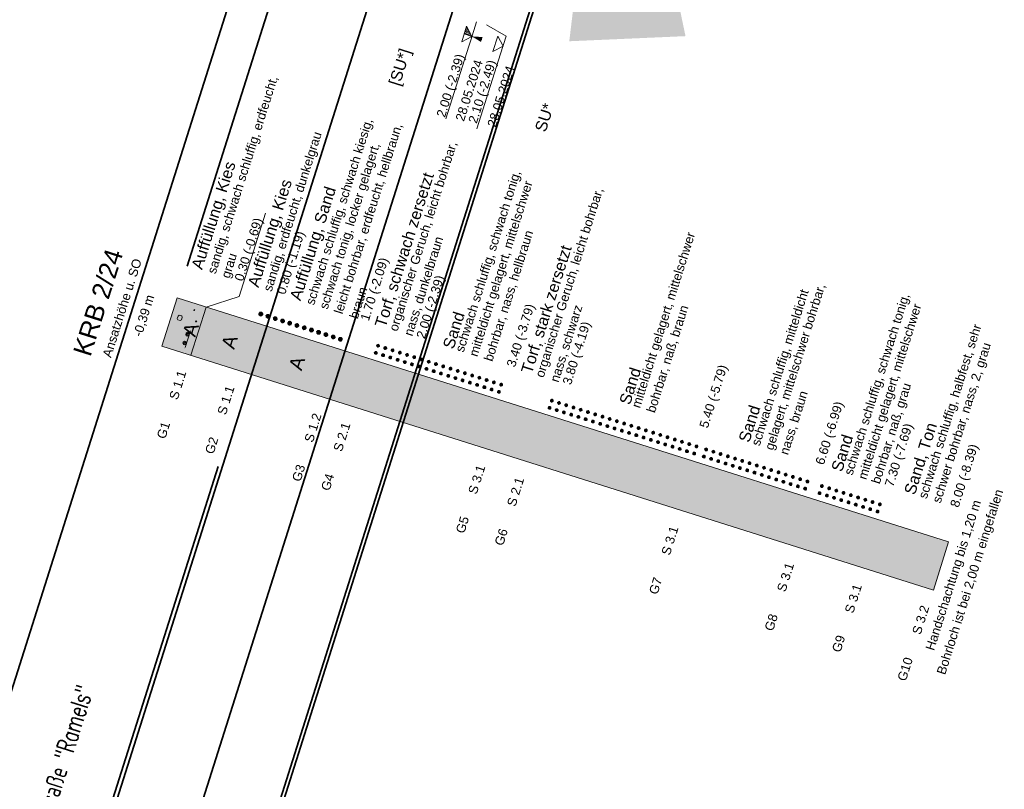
# Model space of a CAD drawing. Header units: metres. Extents: x -11 to 3521450, y 0 to 5943726.
# Tile 93 of 96: x 3521402.55 to 3521412.29, y 5943362.9 to 5943370.51. Entities that reach past the tile are written whole.
import ezdxf

# ---------------------------------------------------------------- set-up
doc = ezdxf.new("R2010")
doc.units = ezdxf.units.M
doc.linetypes.add('AUSGEZOGEN', pattern=[2, 1, 1])
doc.layers.add('IBJ_Bestand', color=7, linetype='Continuous', true_color=0x898989)
doc.layers.add('IBJ_Hilfslinien', color=210, linetype='Continuous', plot=False)
for name, color, linetype in [('IBJ_Sonstiges', 10, 'Continuous'), ('PDF2_Flächenfüllungen', 7, 'Continuous'), ('PDF2_Geometrie', 7, 'Continuous'), ('PDF2_Text', 7, 'Continuous'), ('T__VERM', 3, 'Continuous')]:
    doc.layers.add(name, color=color, linetype=linetype)
doc.styles.add('PDF Arial', font='arial.ttf')
doc.styles.get("Standard").update_dxf_attribs({"font": 'simplex.shx', "width": 0.7})
doc.dimstyles.new('SOFI35$7', dxfattribs={"dimscale": 0, "dimtxt": 3.5, "dimasz": 3.5, "dimexe": 0.18, "dimexo": 0.0625, "dimgap": 0.945, "dimtad": 1, "dimdec": 3, "dimrnd": 0.001, "dimzin": 0, "dimdsep": 46, "dimtxsty": 'Standard', "dimblk1": 'SOF_BEMSTR1', "dimblk2": 'SOF_BEMSTR2', "dimcen": 3.5, "dimse1": 1, "dimse2": 1, "dimclrd": 1, "dimclre": 1, "dimclrt": 2, "dimadec": 0, "dimazin": 0, "dimtfac": 1, "dimtdec": 3, "dimtmove": 0, "dimatfit": 0, "dimfxl": 1, "dimtolj": 1, "dimtzin": 0, "dimlwd": 0, "dimlwe": 0, "dimarcsym": 0})

# ---------------------------------------------------------------- blocks, each defined once
blk = doc.blocks.new('SOF_BEMSTR1')
at = {"color": 0, "linetype": 'ByBlock', "lineweight": -2}
for p, q in [((0, 20), (0, -8.5)), ((3.535, 3.535), (-3.535, -3.535)), ((-5, 0), (5, 0))]:
    blk.add_line(p, q, dxfattribs=at)
blk = doc.blocks.new('SOF_BEMSTR2')
at = {"color": 0, "linetype": 'ByBlock', "lineweight": -2}
for p, q in [((0, -20), (0, 8.5)), ((3.535, 3.535), (-3.535, -3.535)), ((-5, 0), (5, 0))]:
    blk.add_line(p, q, dxfattribs=at)

msp = doc.modelspace()

# ---------------------------------------------------------------- hatches: boundary and pattern name
at = {"layer": 'PDF2_Flächenfüllungen', "linetype": 'AUSGEZOGEN', "lineweight": 35, "transparency": 33554559}
for color, points in [(2, [(3521404.0338, 5943367.5226), (3521404.1092, 5943367.761), (3521404.396, 5943367.6702), (3521404.3206, 5943367.4319)]), (2, [(3521404.3206, 5943367.4319), (3521404.396, 5943367.6702), (3521404.8727, 5943367.5194), (3521404.7973, 5943367.2811)]), (256, [(3521404.9461, 5943367.6251), (3521404.9597, 5943367.6119), (3521404.9627, 5943367.5932), (3521404.9495, 5943367.5796), (3521404.9308, 5943367.5766), (3521404.9131, 5943367.5911), (3521404.9142, 5943367.6085), (3521404.9233, 5943367.6234)]), (256, [(3521405.0148, 5943367.6033), (3521405.0324, 5943367.5889), (3521405.0313, 5943367.5714), (3521405.0222, 5943367.5566), (3521404.9994, 5943367.5549), (3521404.9858, 5943367.5681), (3521404.9829, 5943367.5868), (3521404.9961, 5943367.6004)]), (256, [(3521405.0875, 5943367.5803), (3521405.1011, 5943367.5671), (3521405.1041, 5943367.5484), (3521405.0909, 5943367.5348), (3521405.0721, 5943367.5319), (3521405.0585, 5943367.5451), (3521405.0556, 5943367.5638), (3521405.0688, 5943367.5774)]), (256, [(3521405.1602, 5943367.5573), (3521405.1738, 5943367.5441), (3521405.1768, 5943367.5254), (3521405.1636, 5943367.5118), (3521405.1449, 5943367.5089), (3521405.1313, 5943367.522), (3521405.1283, 5943367.5408), (3521405.1415, 5943367.5544)]), (256, [(3521405.2289, 5943367.5356), (3521405.2465, 5943367.5211), (3521405.2454, 5943367.5037), (3521405.2363, 5943367.4888), (3521405.2135, 5943367.4871), (3521405.1999, 5943367.5003), (3521405.201, 5943367.5178), (3521405.2102, 5943367.5326)]), (256, [(3521405.3016, 5943367.5126), (3521405.3152, 5943367.4994), (3521405.3182, 5943367.4807), (3521405.305, 5943367.4671), (3521405.2863, 5943367.4641), (3521405.2727, 5943367.4773), (3521405.2697, 5943367.496), (3521405.2829, 5943367.5096)]), (256, [(3521405.3743, 5943367.4896), (3521405.3879, 5943367.4764), (3521405.3909, 5943367.4577), (3521405.3777, 5943367.4441), (3521405.359, 5943367.4411), (3521405.3454, 5943367.4543), (3521405.3424, 5943367.473), (3521405.3556, 5943367.4866)]), (256, [(3521405.447, 5943367.4666), (3521405.4606, 5943367.4534), (3521405.4636, 5943367.4347), (3521405.4504, 5943367.4211), (3521405.4317, 5943367.4181), (3521405.414, 5943367.4326), (3521405.4151, 5943367.45), (3521405.4243, 5943367.4649)]), (256, [(3521405.5157, 5943367.4449), (3521405.5333, 5943367.4304), (3521405.5323, 5943367.413), (3521405.5231, 5943367.3981), (3521405.5004, 5943367.3964), (3521405.4868, 5943367.4096), (3521405.4838, 5943367.4283), (3521405.497, 5943367.4419)]), (256, [(3521405.5884, 5943367.4219), (3521405.602, 5943367.4087), (3521405.605, 5943367.39), (3521405.5918, 5943367.3763), (3521405.5731, 5943367.3734), (3521405.5595, 5943367.3866), (3521405.5565, 5943367.4053), (3521405.5697, 5943367.4189)]), (256, [(3521405.6611, 5943367.3989), (3521405.6747, 5943367.3857), (3521405.6777, 5943367.3669), (3521405.6645, 5943367.3533), (3521405.6458, 5943367.3504), (3521405.6322, 5943367.3636), (3521405.6292, 5943367.3823), (3521405.6424, 5943367.3959)]), (256, [(3521405.7338, 5943367.3758), (3521405.7474, 5943367.3627), (3521405.7464, 5943367.3452), (3521405.7372, 5943367.3303), (3521405.7185, 5943367.3274), (3521405.7009, 5943367.3418), (3521405.7019, 5943367.3593), (3521405.7111, 5943367.3742)]), (256, [(3521406.1034, 5943367.3078), (3521406.113, 5943367.2959), (3521406.1172, 5943367.2812), (3521406.1053, 5943367.2717), (3521406.0906, 5943367.2674), (3521406.0811, 5943367.2793), (3521406.0768, 5943367.294), (3521406.0887, 5943367.3036)]), (256, [(3521406.1761, 5943367.2848), (3521406.1857, 5943367.2729), (3521406.1899, 5943367.2582), (3521406.178, 5943367.2487), (3521406.1633, 5943367.2444), (3521406.1497, 5943367.2576), (3521406.1495, 5943367.271), (3521406.1574, 5943367.2818)]), (256, [(3521406.2488, 5943367.2618), (3521406.2584, 5943367.2499), (3521406.2586, 5943367.2365), (3521406.2507, 5943367.2257), (3521406.2361, 5943367.2214), (3521406.2225, 5943367.2346), (3521406.2222, 5943367.248), (3521406.2301, 5943367.2588)]), (256, [(3521406.3175, 5943367.2401), (3521406.3311, 5943367.2269), (3521406.3313, 5943367.2135), (3521406.3234, 5943367.2027), (3521406.3047, 5943367.1997), (3521406.2952, 5943367.2116), (3521406.295, 5943367.225), (3521406.3028, 5943367.2358)]), (256, [(3521406.0804, 5943367.2351), (3521406.0912, 5943367.2272), (3521406.0942, 5943367.2085), (3521406.0823, 5943367.1989), (3521406.0689, 5943367.1987), (3521406.0581, 5943367.2066), (3521406.0538, 5943367.2213), (3521406.067, 5943367.2349)]), (256, [(3521406.1531, 5943367.2121), (3521406.164, 5943367.2042), (3521406.1669, 5943367.1855), (3521406.155, 5943367.1759), (3521406.1416, 5943367.1757), (3521406.1267, 5943367.1849), (3521406.1265, 5943367.1983), (3521406.1357, 5943367.2132)]), (256, [(3521406.2258, 5943367.1891), (3521406.2367, 5943367.1812), (3521406.2356, 5943367.1638), (3521406.2277, 5943367.1529), (3521406.2143, 5943367.1527), (3521406.1994, 5943367.1619), (3521406.1992, 5943367.1753), (3521406.2084, 5943367.1902)]), (256, [(3521406.2945, 5943367.1674), (3521406.3094, 5943367.1582), (3521406.3083, 5943367.1408), (3521406.3004, 5943367.1299), (3521406.283, 5943367.131), (3521406.2722, 5943367.1389), (3521406.272, 5943367.1523), (3521406.2811, 5943367.1672)]), (256, [(3521406.3672, 5943367.1444), (3521406.3781, 5943367.1365), (3521406.381, 5943367.1178), (3521406.3691, 5943367.1082), (3521406.3557, 5943367.108), (3521406.3449, 5943367.1159), (3521406.3406, 5943367.1306), (3521406.3538, 5943367.1442)]), (256, [(3521406.3902, 5943367.2171), (3521406.3998, 5943367.2052), (3521406.404, 5943367.1905), (3521406.3921, 5943367.1809), (3521406.3774, 5943367.1767), (3521406.3679, 5943367.1886), (3521406.3636, 5943367.2033), (3521406.3756, 5943367.2128)]), (256, [(3521406.4629, 5943367.1941), (3521406.4725, 5943367.1822), (3521406.4727, 5943367.1688), (3521406.4648, 5943367.1579), (3521406.4502, 5943367.1537), (3521406.4366, 5943367.1669), (3521406.4364, 5943367.1803), (3521406.4442, 5943367.1911)]), (256, [(3521406.5316, 5943367.1723), (3521406.5452, 5943367.1592), (3521406.5454, 5943367.1458), (3521406.5376, 5943367.1349), (3521406.5188, 5943367.1319), (3521406.5093, 5943367.1439), (3521406.5091, 5943367.1573), (3521406.5169, 5943367.1681)]), (256, [(3521406.6043, 5943367.1493), (3521406.6139, 5943367.1374), (3521406.6181, 5943367.1228), (3521406.6062, 5943367.1132), (3521406.5916, 5943367.1089), (3521406.582, 5943367.1209), (3521406.5777, 5943367.1355), (3521406.5897, 5943367.1451)]), (256, [(3521406.4399, 5943367.1214), (3521406.4508, 5943367.1135), (3521406.4497, 5943367.096), (3521406.4418, 5943367.0852), (3521406.4284, 5943367.085), (3521406.4136, 5943367.0941), (3521406.4133, 5943367.1075), (3521406.4225, 5943367.1224)]), (256, [(3521406.5086, 5943367.0996), (3521406.5235, 5943367.0905), (3521406.5224, 5943367.073), (3521406.5145, 5943367.0622), (3521406.4971, 5943367.0633), (3521406.4863, 5943367.0711), (3521406.4861, 5943367.0845), (3521406.4952, 5943367.0994)]), (256, [(3521406.5813, 5943367.0766), (3521406.5922, 5943367.0688), (3521406.5951, 5943367.05), (3521406.5832, 5943367.0405), (3521406.5698, 5943367.0403), (3521406.559, 5943367.0481), (3521406.5547, 5943367.0628), (3521406.5679, 5943367.0764)]), (256, [(3521406.654, 5943367.0536), (3521406.6649, 5943367.0457), (3521406.6679, 5943367.027), (3521406.6559, 5943367.0175), (3521406.6425, 5943367.0173), (3521406.6277, 5943367.0264), (3521406.6275, 5943367.0398), (3521406.6366, 5943367.0547)]), (256, [(3521406.677, 5943367.1263), (3521406.6866, 5943367.1144), (3521406.6909, 5943367.0997), (3521406.6789, 5943367.0902), (3521406.6643, 5943367.0859), (3521406.6507, 5943367.0991), (3521406.6505, 5943367.1125), (3521406.6583, 5943367.1234)]), (256, [(3521406.7498, 5943367.1033), (3521406.7593, 5943367.0914), (3521406.7595, 5943367.078), (3521406.7517, 5943367.0672), (3521406.737, 5943367.0629), (3521406.7234, 5943367.0761), (3521406.7232, 5943367.0895), (3521406.7311, 5943367.1004)]), (256, [(3521406.8184, 5943367.0816), (3521406.832, 5943367.0684), (3521406.8322, 5943367.055), (3521406.8244, 5943367.0442), (3521406.8057, 5943367.0412), (3521406.7961, 5943367.0531), (3521406.7959, 5943367.0665), (3521406.8038, 5943367.0774)]), (256, [(3521406.8912, 5943367.0586), (3521406.9007, 5943367.0467), (3521406.905, 5943367.032), (3521406.8931, 5943367.0224), (3521406.8784, 5943367.0182), (3521406.8688, 5943367.0301), (3521406.8646, 5943367.0448), (3521406.8765, 5943367.0544)]), (256, [(3521406.7268, 5943367.0306), (3521406.7376, 5943367.0227), (3521406.7365, 5943367.0053), (3521406.7287, 5943366.9945), (3521406.7153, 5943366.9943), (3521406.7004, 5943367.0034), (3521406.7002, 5943367.0168), (3521406.7093, 5943367.0317)]), (256, [(3521406.7954, 5943367.0089), (3521406.8103, 5943366.9997), (3521406.8092, 5943366.9823), (3521406.8014, 5943366.9715), (3521406.7839, 5943366.9725), (3521406.7731, 5943366.9804), (3521406.7729, 5943366.9938), (3521406.782, 5943367.0087)]), (256, [(3521406.8682, 5943366.9859), (3521406.879, 5943366.978), (3521406.882, 5943366.9593), (3521406.87, 5943366.9497), (3521406.8566, 5943366.9495), (3521406.8458, 5943366.9574), (3521406.8416, 5943366.9721), (3521406.8548, 5943366.9857)]), (256, [(3521406.9409, 5943366.9629), (3521406.9517, 5943366.955), (3521406.9506, 5943366.9376), (3521406.9428, 5943366.9267), (3521406.9294, 5943366.9265), (3521406.9145, 5943366.9357), (3521406.9143, 5943366.9491), (3521406.9234, 5943366.964)]), (256, [(3521406.9639, 5943367.0356), (3521406.9734, 5943367.0237), (3521406.9736, 5943367.0103), (3521406.9658, 5943366.9994), (3521406.9511, 5943366.9952), (3521406.9375, 5943367.0084), (3521406.9373, 5943367.0218), (3521406.9452, 5943367.0326)]), (256, [(3521407.0325, 5943367.0139), (3521407.0462, 5943367.0007), (3521407.0464, 5943366.9873), (3521407.0385, 5943366.9764), (3521407.0198, 5943366.9735), (3521407.0102, 5943366.9854), (3521407.01, 5943366.9988), (3521407.0179, 5943367.0096)]), (256, [(3521407.1053, 5943366.9909), (3521407.1148, 5943366.9789), (3521407.1191, 5943366.9643), (3521407.1072, 5943366.9547), (3521407.0925, 5943366.9505), (3521407.0829, 5943366.9624), (3521407.0787, 5943366.9771), (3521407.0906, 5943366.9866)]), (256, [(3521407.178, 5943366.9679), (3521407.1875, 5943366.9559), (3521407.1918, 5943366.9413), (3521407.1799, 5943366.9317), (3521407.1652, 5943366.9275), (3521407.1516, 5943366.9407), (3521407.1514, 5943366.954), (3521407.1593, 5943366.9649)]), (256, [(3521407.0095, 5943366.9412), (3521407.0244, 5943366.932), (3521407.0234, 5943366.9146), (3521407.0155, 5943366.9037), (3521406.998, 5943366.9048), (3521406.9872, 5943366.9127), (3521406.987, 5943366.9261), (3521406.9961, 5943366.9409)]), (256, [(3521407.0823, 5943366.9181), (3521407.0931, 5943366.9103), (3521407.0961, 5943366.8916), (3521407.0842, 5943366.882), (3521407.0708, 5943366.8818), (3521407.0599, 5943366.8897), (3521407.0557, 5943366.9043), (3521407.0689, 5943366.9179)]), (256, [(3521407.155, 5943366.8951), (3521407.1658, 5943366.8873), (3521407.1688, 5943366.8686), (3521407.1569, 5943366.859), (3521407.1435, 5943366.8588), (3521407.1286, 5943366.8679), (3521407.1284, 5943366.8813), (3521407.1375, 5943366.8962)]), (256, [(3521407.2277, 5943366.8721), (3521407.2385, 5943366.8643), (3521407.2375, 5943366.8468), (3521407.2296, 5943366.836), (3521407.2162, 5943366.8358), (3521407.2013, 5943366.8449), (3521407.2011, 5943366.8583), (3521407.2103, 5943366.8732)]), (256, [(3521407.2507, 5943366.9449), (3521407.2603, 5943366.9329), (3521407.2605, 5943366.9195), (3521407.2526, 5943366.9087), (3521407.2379, 5943366.9045), (3521407.2243, 5943366.9176), (3521407.2241, 5943366.931), (3521407.232, 5943366.9419)]), (256, [(3521407.2964, 5943366.8504), (3521407.3112, 5943366.8413), (3521407.3102, 5943366.8238), (3521407.3023, 5943366.813), (3521407.2849, 5943366.8141), (3521407.274, 5943366.8219), (3521407.2738, 5943366.8353), (3521407.283, 5943366.8502)]), (256, [(3521407.3194, 5943366.9231), (3521407.333, 5943366.9099), (3521407.3332, 5943366.8965), (3521407.3253, 5943366.8857), (3521407.3066, 5943366.8827), (3521407.297, 5943366.8946), (3521407.2968, 5943366.908), (3521407.3047, 5943366.9189)]), (256, [(3521407.8203, 5943366.7646), (3521407.8339, 5943366.7515), (3521407.8341, 5943366.7381), (3521407.8262, 5943366.7272), (3521407.8075, 5943366.7243), (3521407.798, 5943366.7362), (3521407.7978, 5943366.7496), (3521407.8056, 5943366.7604)]), (256, [(3521407.7973, 5943366.6919), (3521407.8122, 5943366.6828), (3521407.8111, 5943366.6653), (3521407.8032, 5943366.6545), (3521407.7858, 5943366.6556), (3521407.775, 5943366.6634), (3521407.7747, 5943366.6768), (3521407.7839, 5943366.6917)]), (256, [(3521407.87, 5943366.6689), (3521407.8809, 5943366.6611), (3521407.8838, 5943366.6423), (3521407.8719, 5943366.6328), (3521407.8585, 5943366.6326), (3521407.8477, 5943366.6404), (3521407.8434, 5943366.6551), (3521407.8566, 5943366.6687)]), (256, [(3521407.893, 5943366.7416), (3521407.9026, 5943366.7297), (3521407.9068, 5943366.7151), (3521407.8949, 5943366.7055), (3521407.8802, 5943366.7012), (3521407.8707, 5943366.7132), (3521407.8664, 5943366.7278), (3521407.8783, 5943366.7374)]), (256, [(3521407.9657, 5943366.7186), (3521407.9753, 5943366.7067), (3521407.9755, 5943366.6933), (3521407.9676, 5943366.6825), (3521407.953, 5943366.6782), (3521407.9394, 5943366.6914), (3521407.9391, 5943366.7048), (3521407.947, 5943366.7157)]), (256, [(3521408.0344, 5943366.6969), (3521408.048, 5943366.6837), (3521408.0482, 5943366.6703), (3521408.0403, 5943366.6595), (3521408.0216, 5943366.6565), (3521408.0121, 5943366.6684), (3521408.0119, 5943366.6818), (3521408.0197, 5943366.6927)]), (256, [(3521408.1071, 5943366.6739), (3521408.1167, 5943366.662), (3521408.1209, 5943366.6473), (3521408.109, 5943366.6378), (3521408.0943, 5943366.6335), (3521408.0848, 5943366.6454), (3521408.0805, 5943366.6601), (3521408.0925, 5943366.6697)]), (256, [(3521407.9427, 5943366.6459), (3521407.9536, 5943366.638), (3521407.9525, 5943366.6206), (3521407.9446, 5943366.6098), (3521407.9312, 5943366.6096), (3521407.9163, 5943366.6187), (3521407.9161, 5943366.6321), (3521407.9253, 5943366.647)]), (256, [(3521408.0114, 5943366.6242), (3521408.0263, 5943366.615), (3521408.0252, 5943366.5976), (3521408.0173, 5943366.5868), (3521407.9999, 5943366.5878), (3521407.9891, 5943366.5957), (3521407.9889, 5943366.6091), (3521407.998, 5943366.624)]), (256, [(3521408.0841, 5943366.6012), (3521408.095, 5943366.5933), (3521408.0979, 5943366.5746), (3521408.086, 5943366.565), (3521408.0726, 5943366.5648), (3521408.0618, 5943366.5727), (3521408.0575, 5943366.5874), (3521408.0707, 5943366.601)]), (256, [(3521408.1568, 5943366.5782), (3521408.1677, 5943366.5703), (3521408.1706, 5943366.5516), (3521408.1587, 5943366.542), (3521408.1453, 5943366.5418), (3521408.1305, 5943366.551), (3521408.1302, 5943366.5644), (3521408.1394, 5943366.5793)]), (256, [(3521408.1798, 5943366.6509), (3521408.1894, 5943366.639), (3521408.1936, 5943366.6243), (3521408.1817, 5943366.6148), (3521408.1671, 5943366.6105), (3521408.1535, 5943366.6237), (3521408.1533, 5943366.6371), (3521408.1611, 5943366.6479)]), (256, [(3521408.2526, 5943366.6279), (3521408.2621, 5943366.616), (3521408.2623, 5943366.6026), (3521408.2545, 5943366.5917), (3521408.2398, 5943366.5875), (3521408.2262, 5943366.6007), (3521408.226, 5943366.6141), (3521408.2338, 5943366.6249)]), (256, [(3521408.3212, 5943366.6062), (3521408.3348, 5943366.593), (3521408.335, 5943366.5796), (3521408.3272, 5943366.5687), (3521408.3085, 5943366.5658), (3521408.2989, 5943366.5777), (3521408.2987, 5943366.5911), (3521408.3066, 5943366.6019)]), (256, [(3521408.3939, 5943366.5832), (3521408.4035, 5943366.5713), (3521408.4078, 5943366.5566), (3521408.3958, 5943366.547), (3521408.3812, 5943366.5428), (3521408.3716, 5943366.5547), (3521408.3674, 5943366.5694), (3521408.3793, 5943366.5789)]), (256, [(3521408.4667, 5943366.5602), (3521408.4762, 5943366.5482), (3521408.4764, 5943366.5349), (3521408.4686, 5943366.524), (3521408.4539, 5943366.5198), (3521408.4403, 5943366.533), (3521408.4401, 5943366.5464), (3521408.4479, 5943366.5572)]), (256, [(3521408.2296, 5943366.5552), (3521408.2404, 5943366.5473), (3521408.2393, 5943366.5299), (3521408.2314, 5943366.519), (3521408.218, 5943366.5188), (3521408.2032, 5943366.528), (3521408.203, 5943366.5414), (3521408.2121, 5943366.5563)]), (256, [(3521408.2982, 5943366.5335), (3521408.3131, 5943366.5243), (3521408.312, 5943366.5069), (3521408.3042, 5943366.496), (3521408.2867, 5943366.4971), (3521408.2759, 5943366.505), (3521408.2757, 5943366.5184), (3521408.2848, 5943366.5332)]), (256, [(3521408.3709, 5943366.5105), (3521408.3818, 5943366.5026), (3521408.3848, 5943366.4839), (3521408.3728, 5943366.4743), (3521408.3594, 5943366.4741), (3521408.3486, 5943366.482), (3521408.3444, 5943366.4966), (3521408.3575, 5943366.5102)]), (256, [(3521408.4437, 5943366.4874), (3521408.4545, 5943366.4796), (3521408.4534, 5943366.4621), (3521408.4456, 5943366.4513), (3521408.4322, 5943366.4511), (3521408.4173, 5943366.4602), (3521408.4171, 5943366.4736), (3521408.4262, 5943366.4885)]), (256, [(3521408.5123, 5943366.4657), (3521408.5272, 5943366.4566), (3521408.5261, 5943366.4391), (3521408.5183, 5943366.4283), (3521408.5008, 5943366.4294), (3521408.49, 5943366.4372), (3521408.4898, 5943366.4506), (3521408.4989, 5943366.4655)]), (256, [(3521408.5353, 5943366.5384), (3521408.5489, 5943366.5252), (3521408.5491, 5943366.5118), (3521408.5413, 5943366.501), (3521408.5226, 5943366.498), (3521408.513, 5943366.51), (3521408.5128, 5943366.5233), (3521408.5207, 5943366.5342)]), (256, [(3521408.6081, 5943366.5154), (3521408.6176, 5943366.5035), (3521408.6219, 5943366.4888), (3521408.61, 5943366.4793), (3521408.5953, 5943366.475), (3521408.5857, 5943366.4869), (3521408.5815, 5943366.5016), (3521408.5934, 5943366.5112)]), (256, [(3521408.6808, 5943366.4924), (3521408.6903, 5943366.4805), (3521408.6946, 5943366.4658), (3521408.6827, 5943366.4563), (3521408.668, 5943366.452), (3521408.6544, 5943366.4652), (3521408.6542, 5943366.4786), (3521408.6621, 5943366.4895)]), (256, [(3521408.7535, 5943366.4694), (3521408.7631, 5943366.4575), (3521408.7633, 5943366.4441), (3521408.7554, 5943366.4333), (3521408.7407, 5943366.429), (3521408.7271, 5943366.4422), (3521408.7269, 5943366.4556), (3521408.7348, 5943366.4665)]), (256, [(3521408.5851, 5943366.4427), (3521408.5959, 5943366.4348), (3521408.5989, 5943366.4161), (3521408.5869, 5943366.4066), (3521408.5735, 5943366.4064), (3521408.5627, 5943366.4142), (3521408.5585, 5943366.4289), (3521408.5717, 5943366.4425)]), (256, [(3521408.6578, 5943366.4197), (3521408.6686, 5943366.4118), (3521408.6716, 5943366.3931), (3521408.6597, 5943366.3836), (3521408.6463, 5943366.3834), (3521408.6314, 5943366.3925), (3521408.6312, 5943366.4059), (3521408.6403, 5943366.4208)]), (256, [(3521408.7305, 5943366.3967), (3521408.7413, 5943366.3888), (3521408.7403, 5943366.3714), (3521408.7324, 5943366.3606), (3521408.719, 5943366.3603), (3521408.7041, 5943366.3695), (3521408.7039, 5943366.3829), (3521408.713, 5943366.3978)]), (256, [(3521408.7992, 5943366.375), (3521408.814, 5943366.3658), (3521408.813, 5943366.3484), (3521408.8051, 5943366.3375), (3521408.7877, 5943366.3386), (3521408.7768, 5943366.3465), (3521408.7766, 5943366.3599), (3521408.7858, 5943366.3748)]), (256, [(3521408.8222, 5943366.4477), (3521408.8358, 5943366.4345), (3521408.836, 5943366.4211), (3521408.8281, 5943366.4103), (3521408.8094, 5943366.4073), (3521408.7998, 5943366.4192), (3521408.7996, 5943366.4326), (3521408.8075, 5943366.4434)]), (256, [(3521408.8949, 5943366.4247), (3521408.9044, 5943366.4128), (3521408.9087, 5943366.3981), (3521408.8968, 5943366.3885), (3521408.8821, 5943366.3843), (3521408.8725, 5943366.3962), (3521408.8683, 5943366.4109), (3521408.8802, 5943366.4204)]), (256, [(3521408.9676, 5943366.4017), (3521408.9772, 5943366.3898), (3521408.9774, 5943366.3764), (3521408.9695, 5943366.3655), (3521408.9548, 5943366.3613), (3521408.9412, 5943366.3745), (3521408.941, 5943366.3879), (3521408.9489, 5943366.3987)]), (256, [(3521409.0363, 5943366.38), (3521409.0499, 5943366.3668), (3521409.0501, 5943366.3534), (3521409.0422, 5943366.3425), (3521409.0235, 5943366.3396), (3521409.0139, 5943366.3515), (3521409.0137, 5943366.3649), (3521409.0216, 5943366.3757)]), (256, [(3521408.8719, 5943366.352), (3521408.8827, 5943366.3441), (3521408.8857, 5943366.3254), (3521408.8738, 5943366.3158), (3521408.8604, 5943366.3156), (3521408.8495, 5943366.3235), (3521408.8453, 5943366.3382), (3521408.8585, 5943366.3518)]), (256, [(3521408.9446, 5943366.329), (3521408.9554, 5943366.3211), (3521408.9544, 5943366.3037), (3521408.9465, 5943366.2928), (3521408.9331, 5943366.2926), (3521408.9182, 5943366.3018), (3521408.918, 5943366.3152), (3521408.9272, 5943366.33)]), (256, [(3521409.0133, 5943366.3072), (3521409.0281, 5943366.2981), (3521409.0271, 5943366.2807), (3521409.0192, 5943366.2698), (3521409.0018, 5943366.2709), (3521408.9909, 5943366.2788), (3521408.9907, 5943366.2922), (3521408.9999, 5943366.307)]), (256, [(3521409.086, 5943366.2842), (3521409.0968, 5943366.2764), (3521409.0998, 5943366.2576), (3521409.0879, 5943366.2481), (3521409.0745, 5943366.2479), (3521409.0636, 5943366.2558), (3521409.0594, 5943366.2704), (3521409.0726, 5943366.284)]), (256, [(3521409.109, 5943366.357), (3521409.1186, 5943366.345), (3521409.1228, 5943366.3304), (3521409.1109, 5943366.3208), (3521409.0962, 5943366.3166), (3521409.0866, 5943366.3285), (3521409.0824, 5943366.3431), (3521409.0943, 5943366.3527)]), (256, [(3521409.1817, 5943366.3339), (3521409.1913, 5943366.322), (3521409.1955, 5943366.3074), (3521409.1836, 5943366.2978), (3521409.1689, 5943366.2935), (3521409.1553, 5943366.3067), (3521409.1551, 5943366.3201), (3521409.163, 5943366.331)]), (256, [(3521409.2544, 5943366.3109), (3521409.264, 5943366.299), (3521409.2642, 5943366.2856), (3521409.2563, 5943366.2748), (3521409.2416, 5943366.2705), (3521409.228, 5943366.2837), (3521409.2278, 5943366.2971), (3521409.2357, 5943366.308)]), (256, [(3521409.3473, 5943366.2815), (3521409.3609, 5943366.2684), (3521409.3611, 5943366.255), (3521409.3533, 5943366.2441), (3521409.3346, 5943366.2411), (3521409.325, 5943366.2531), (3521409.3207, 5943366.2677), (3521409.3327, 5943366.2773)]), (256, [(3521409.1587, 5943366.2612), (3521409.1695, 5943366.2534), (3521409.1725, 5943366.2346), (3521409.1606, 5943366.2251), (3521409.1472, 5943366.2249), (3521409.1323, 5943366.234), (3521409.1321, 5943366.2474), (3521409.1413, 5943366.2623)]), (256, [(3521409.2314, 5943366.2382), (3521409.2423, 5943366.2304), (3521409.2412, 5943366.2129), (3521409.2333, 5943366.2021), (3521409.2199, 5943366.2019), (3521409.205, 5943366.211), (3521409.2048, 5943366.2244), (3521409.214, 5943366.2393)]), (256, [(3521409.3243, 5943366.2088), (3521409.3392, 5943366.1997), (3521409.3381, 5943366.1822), (3521409.3303, 5943366.1714), (3521409.3128, 5943366.1725), (3521409.302, 5943366.1803), (3521409.2977, 5943366.195), (3521409.3109, 5943366.2086)]), (256, [(3521409.397, 5943366.1858), (3521409.4079, 5943366.178), (3521409.4109, 5943366.1592), (3521409.3989, 5943366.1497), (3521409.3855, 5943366.1495), (3521409.3747, 5943366.1573), (3521409.3705, 5943366.172), (3521409.3836, 5943366.1856)]), (256, [(3521409.42, 5943366.2585), (3521409.4296, 5943366.2466), (3521409.4339, 5943366.232), (3521409.4219, 5943366.2224), (3521409.4073, 5943366.2181), (3521409.3977, 5943366.2301), (3521409.3935, 5943366.2447), (3521409.4054, 5943366.2543)]), (256, [(3521409.4928, 5943366.2355), (3521409.5023, 5943366.2236), (3521409.5025, 5943366.2102), (3521409.4947, 5943366.1994), (3521409.48, 5943366.1951), (3521409.4664, 5943366.2083), (3521409.4662, 5943366.2217), (3521409.474, 5943366.2326)]), (256, [(3521409.5614, 5943366.2138), (3521409.575, 5943366.2006), (3521409.5752, 5943366.1872), (3521409.5674, 5943366.1764), (3521409.5487, 5943366.1734), (3521409.5391, 5943366.1853), (3521409.5389, 5943366.1987), (3521409.5468, 5943366.2096)]), (256, [(3521409.6342, 5943366.1908), (3521409.6437, 5943366.1789), (3521409.648, 5943366.1642), (3521409.6361, 5943366.1547), (3521409.6214, 5943366.1504), (3521409.6118, 5943366.1623), (3521409.6076, 5943366.177), (3521409.6195, 5943366.1866)]), (256, [(3521409.4698, 5943366.1628), (3521409.4806, 5943366.1549), (3521409.4795, 5943366.1375), (3521409.4717, 5943366.1267), (3521409.4583, 5943366.1265), (3521409.4434, 5943366.1356), (3521409.4432, 5943366.149), (3521409.4523, 5943366.1639)]), (256, [(3521409.5384, 5943366.1411), (3521409.5533, 5943366.1319), (3521409.5522, 5943366.1145), (3521409.5444, 5943366.1037), (3521409.5269, 5943366.1047), (3521409.5161, 5943366.1126), (3521409.5159, 5943366.126), (3521409.525, 5943366.1409)]), (256, [(3521409.6112, 5943366.1181), (3521409.622, 5943366.1102), (3521409.625, 5943366.0915), (3521409.613, 5943366.0819), (3521409.5996, 5943366.0817), (3521409.5888, 5943366.0896), (3521409.5846, 5943366.1043), (3521409.5978, 5943366.1179)]), (256, [(3521409.6839, 5943366.0951), (3521409.6947, 5943366.0872), (3521409.6936, 5943366.0698), (3521409.6858, 5943366.0589), (3521409.6724, 5943366.0587), (3521409.6575, 5943366.0679), (3521409.6573, 5943366.0813), (3521409.6664, 5943366.0962)]), (256, [(3521409.7069, 5943366.1678), (3521409.7164, 5943366.1559), (3521409.7166, 5943366.1425), (3521409.7088, 5943366.1316), (3521409.6941, 5943366.1274), (3521409.6805, 5943366.1406), (3521409.6803, 5943366.154), (3521409.6882, 5943366.1648)]), (256, [(3521409.7525, 5943366.0734), (3521409.7674, 5943366.0642), (3521409.7664, 5943366.0468), (3521409.7585, 5943366.0359), (3521409.741, 5943366.037), (3521409.7302, 5943366.0449), (3521409.73, 5943366.0583), (3521409.7391, 5943366.0732)]), (256, [(3521409.7755, 5943366.1461), (3521409.7892, 5943366.1329), (3521409.7894, 5943366.1195), (3521409.7815, 5943366.1086), (3521409.7628, 5943366.1057), (3521409.7532, 5943366.1176), (3521409.753, 5943366.131), (3521409.7609, 5943366.1418)]), (256, [(3521409.8483, 5943366.1231), (3521409.8619, 5943366.1099), (3521409.8621, 5943366.0965), (3521409.8542, 5943366.0856), (3521409.8355, 5943366.0827), (3521409.8259, 5943366.0946), (3521409.8217, 5943366.1093), (3521409.8336, 5943366.1188)]), (256, [(3521409.921, 5943366.1001), (3521409.9305, 5943366.0882), (3521409.9348, 5943366.0735), (3521409.9229, 5943366.0639), (3521409.9082, 5943366.0597), (3521409.8986, 5943366.0716), (3521409.8944, 5943366.0863), (3521409.9063, 5943366.0958)]), (256, [(3521409.9937, 5943366.0771), (3521410.0033, 5943366.0651), (3521410.0035, 5943366.0517), (3521409.9956, 5943366.0409), (3521409.9809, 5943366.0367), (3521409.9673, 5943366.0499), (3521409.9671, 5943366.0633), (3521409.975, 5943366.0741)]), (256, [(3521409.8253, 5943366.0504), (3521409.8401, 5943366.0412), (3521409.8391, 5943366.0238), (3521409.8312, 5943366.0129), (3521409.8138, 5943366.014), (3521409.8029, 5943366.0219), (3521409.7987, 5943366.0365), (3521409.8119, 5943366.0501)]), (256, [(3521409.898, 5943366.0273), (3521409.9088, 5943366.0195), (3521409.9118, 5943366.0008), (3521409.8999, 5943365.9912), (3521409.8865, 5943365.991), (3521409.8756, 5943365.9989), (3521409.8714, 5943366.0135), (3521409.8846, 5943366.0271)]), (256, [(3521409.9707, 5943366.0043), (3521409.9815, 5943365.9965), (3521409.9805, 5943365.979), (3521409.9726, 5943365.9682), (3521409.9592, 5943365.968), (3521409.9443, 5943365.9771), (3521409.9441, 5943365.9905), (3521409.9533, 5943366.0054)]), (256, [(3521410.0394, 5943365.9826), (3521410.0542, 5943365.9735), (3521410.0532, 5943365.956), (3521410.0453, 5943365.9452), (3521410.0279, 5943365.9463), (3521410.017, 5943365.9541), (3521410.0168, 5943365.9675), (3521410.026, 5943365.9824)]), (256, [(3521410.0624, 5943366.0553), (3521410.076, 5943366.0421), (3521410.0762, 5943366.0287), (3521410.0683, 5943366.0179), (3521410.0496, 5943366.0149), (3521410.04, 5943366.0268), (3521410.0398, 5943366.0402), (3521410.0477, 5943366.0511)]), (256, [(3521410.1351, 5943366.0323), (3521410.1446, 5943366.0204), (3521410.1489, 5943366.0057), (3521410.137, 5943365.9962), (3521410.1223, 5943365.9919), (3521410.1127, 5943366.0038), (3521410.1085, 5943366.0185), (3521410.1204, 5943366.0281)]), (256, [(3521410.2078, 5943366.0093), (3521410.2174, 5943365.9974), (3521410.2176, 5943365.984), (3521410.2097, 5943365.9732), (3521410.195, 5943365.9689), (3521410.1814, 5943365.9821), (3521410.1812, 5943365.9955), (3521410.1891, 5943366.0064)]), (256, [(3521410.2765, 5943365.9876), (3521410.2901, 5943365.9744), (3521410.2903, 5943365.961), (3521410.2824, 5943365.9502), (3521410.2637, 5943365.9472), (3521410.2541, 5943365.9591), (3521410.2539, 5943365.9725), (3521410.2618, 5943365.9834)]), (256, [(3521410.1121, 5943365.9596), (3521410.1229, 5943365.9517), (3521410.1259, 5943365.933), (3521410.114, 5943365.9235), (3521410.1006, 5943365.9233), (3521410.0897, 5943365.9311), (3521410.0855, 5943365.9458), (3521410.0987, 5943365.9594)]), (256, [(3521410.1848, 5943365.9366), (3521410.1956, 5943365.9287), (3521410.1946, 5943365.9113), (3521410.1867, 5943365.9005), (3521410.1733, 5943365.9002), (3521410.1584, 5943365.9094), (3521410.1582, 5943365.9228), (3521410.1674, 5943365.9377)]), (256, [(3521410.2535, 5943365.9149), (3521410.2684, 5943365.9057), (3521410.2673, 5943365.8883), (3521410.2594, 5943365.8775), (3521410.242, 5943365.8785), (3521410.2311, 5943365.8864), (3521410.2309, 5943365.8998), (3521410.2401, 5943365.9147)]), (256, [(3521410.3262, 5943365.8919), (3521410.3411, 5943365.8827), (3521410.34, 5943365.8653), (3521410.3321, 5943365.8544), (3521410.3147, 5943365.8555), (3521410.3038, 5943365.8634), (3521410.2996, 5943365.8781), (3521410.3128, 5943365.8917)]), (256, [(3521410.3492, 5943365.9646), (3521410.3628, 5943365.9514), (3521410.363, 5943365.938), (3521410.3551, 5943365.9272), (3521410.3364, 5943365.9242), (3521410.3269, 5943365.9361), (3521410.3226, 5943365.9508), (3521410.3345, 5943365.9603)]), (256, [(3521410.4946, 5943365.9186), (3521410.5042, 5943365.9067), (3521410.5044, 5943365.8933), (3521410.4965, 5943365.8824), (3521410.4818, 5943365.8782), (3521410.4682, 5943365.8914), (3521410.468, 5943365.9048), (3521410.4759, 5943365.9156)]), (256, [(3521410.5633, 5943365.8969), (3521410.5769, 5943365.8837), (3521410.5771, 5943365.8703), (3521410.5692, 5943365.8594), (3521410.5505, 5943365.8565), (3521410.541, 5943365.8684), (3521410.5408, 5943365.8818), (3521410.5486, 5943365.8926)]), (256, [(3521410.4716, 5943365.8459), (3521410.4825, 5943365.838), (3521410.4814, 5943365.8206), (3521410.4735, 5943365.8097), (3521410.4601, 5943365.8095), (3521410.4452, 5943365.8187), (3521410.445, 5943365.8321), (3521410.4542, 5943365.8469)]), (256, [(3521410.5403, 5943365.8241), (3521410.5552, 5943365.815), (3521410.5541, 5943365.7976), (3521410.5462, 5943365.7867), (3521410.5288, 5943365.7878), (3521410.518, 5943365.7957), (3521410.5177, 5943365.8091), (3521410.5269, 5943365.8239)]), (256, [(3521410.613, 5943365.8011), (3521410.6239, 5943365.7933), (3521410.6268, 5943365.7745), (3521410.6149, 5943365.765), (3521410.6015, 5943365.7648), (3521410.5907, 5943365.7727), (3521410.5864, 5943365.7873), (3521410.5996, 5943365.8009)]), (256, [(3521410.636, 5943365.8739), (3521410.6456, 5943365.8619), (3521410.6498, 5943365.8473), (3521410.6379, 5943365.8377), (3521410.6232, 5943365.8335), (3521410.6137, 5943365.8454), (3521410.6094, 5943365.86), (3521410.6213, 5943365.8696)]), (256, [(3521410.6857, 5943365.7781), (3521410.6966, 5943365.7703), (3521410.6955, 5943365.7528), (3521410.6876, 5943365.742), (3521410.6742, 5943365.7418), (3521410.6593, 5943365.7509), (3521410.6591, 5943365.7643), (3521410.6683, 5943365.7792)]), (256, [(3521410.7087, 5943365.8508), (3521410.7183, 5943365.8389), (3521410.7185, 5943365.8255), (3521410.7106, 5943365.8147), (3521410.696, 5943365.8104), (3521410.6824, 5943365.8236), (3521410.6821, 5943365.837), (3521410.69, 5943365.8479)]), (256, [(3521410.7774, 5943365.8291), (3521410.791, 5943365.8159), (3521410.7912, 5943365.8025), (3521410.7833, 5943365.7917), (3521410.7646, 5943365.7887), (3521410.7551, 5943365.8006), (3521410.7549, 5943365.814), (3521410.7627, 5943365.8249)]), (256, [(3521410.8501, 5943365.8061), (3521410.8637, 5943365.7929), (3521410.8639, 5943365.7795), (3521410.8561, 5943365.7687), (3521410.8373, 5943365.7657), (3521410.8278, 5943365.7776), (3521410.8235, 5943365.7923), (3521410.8354, 5943365.8019)]), (256, [(3521410.9228, 5943365.7831), (3521410.9324, 5943365.7712), (3521410.9366, 5943365.7565), (3521410.9247, 5943365.747), (3521410.9101, 5943365.7427), (3521410.9005, 5943365.7546), (3521410.8963, 5943365.7693), (3521410.9082, 5943365.7789)]), (256, [(3521410.7544, 5943365.7564), (3521410.7693, 5943365.7473), (3521410.7682, 5943365.7298), (3521410.7603, 5943365.719), (3521410.7429, 5943365.72), (3521410.7321, 5943365.7279), (3521410.7319, 5943365.7413), (3521410.741, 5943365.7562)]), (256, [(3521410.8271, 5943365.7334), (3521410.842, 5943365.7242), (3521410.8409, 5943365.7068), (3521410.8331, 5943365.696), (3521410.8156, 5943365.697), (3521410.8048, 5943365.7049), (3521410.8005, 5943365.7196), (3521410.8137, 5943365.7332)]), (256, [(3521410.8998, 5943365.7104), (3521410.9107, 5943365.7025), (3521410.9136, 5943365.6838), (3521410.9017, 5943365.6742), (3521410.8883, 5943365.674), (3521410.8775, 5943365.6819), (3521410.8732, 5943365.6966), (3521410.8864, 5943365.7102)]), (256, [(3521410.9726, 5943365.6874), (3521410.9834, 5943365.6795), (3521410.9823, 5943365.6621), (3521410.9744, 5943365.6512), (3521410.961, 5943365.651), (3521410.9462, 5943365.6602), (3521410.946, 5943365.6736), (3521410.9551, 5943365.6885)]), (256, [(3521410.9956, 5943365.7601), (3521411.0051, 5943365.7482), (3521411.0053, 5943365.7348), (3521410.9975, 5943365.724), (3521410.9828, 5943365.7197), (3521410.9692, 5943365.7329), (3521410.969, 5943365.7463), (3521410.9768, 5943365.7571)]), (256, [(3521411.0642, 5943365.7384), (3521411.0778, 5943365.7252), (3521411.078, 5943365.7118), (3521411.0702, 5943365.7009), (3521411.0515, 5943365.698), (3521411.0419, 5943365.7099), (3521411.0417, 5943365.7233), (3521411.0496, 5943365.7341)]), (256, [(3521411.0412, 5943365.6657), (3521411.0561, 5943365.6565), (3521411.055, 5943365.6391), (3521411.0472, 5943365.6282), (3521411.0297, 5943365.6293), (3521411.0189, 5943365.6372), (3521411.0187, 5943365.6506), (3521411.0278, 5943365.6655)])]:
    msp.add_hatch(color=color, dxfattribs=at).paths.add_polyline_path(points)
at = {"layer": 'PDF2_Flächenfüllungen', "linetype": 'AUSGEZOGEN', "lineweight": 35, "true_color": 0xffffff, "transparency": 33554559}
for points in [[(3521403.9583, 5943367.2843), (3521404.0338, 5943367.5226), (3521404.3206, 5943367.4319), (3521404.2452, 5943367.1935)], [(3521404.2452, 5943367.1935), (3521404.3206, 5943367.4319), (3521404.7973, 5943367.2811), (3521404.7219, 5943367.0427)], [(3521404.7219, 5943367.0427), (3521404.7973, 5943367.2811), (3521405.6537, 5943367.0101), (3521405.5783, 5943366.7718)]]:
    msp.add_hatch(color=7, dxfattribs=at).paths.add_polyline_path(points)
at = {"layer": 'PDF2_Flächenfüllungen', "linetype": 'AUSGEZOGEN', "lineweight": 35, "true_color": 0xfd8909, "transparency": 33554559}
for points in [[(3521404.7973, 5943367.2811), (3521404.8727, 5943367.5194), (3521405.7291, 5943367.2485), (3521405.6537, 5943367.0101)], [(3521405.8651, 5943366.681), (3521406.0159, 5943367.1577), (3521407.3531, 5943366.7347), (3521407.2023, 5943366.258)], [(3521407.582, 5943366.1379), (3521407.7328, 5943366.6146), (3521409.2599, 5943366.1315), (3521409.109, 5943365.6548)], [(3521409.109, 5943365.6548), (3521409.2599, 5943366.1315), (3521410.4071, 5943365.7685), (3521410.2563, 5943365.2918)], [(3521410.2563, 5943365.2918), (3521410.4071, 5943365.7685), (3521411.0737, 5943365.5576), (3521410.9229, 5943365.0809)], [(3521410.9229, 5943365.0809), (3521410.9983, 5943365.3193), (3521411.6649, 5943365.1084), (3521411.5895, 5943364.87)]]:
    msp.add_hatch(color=30, dxfattribs=at).paths.add_polyline_path(points)
at = {"layer": 'PDF2_Flächenfüllungen', "linetype": 'AUSGEZOGEN', "lineweight": 35, "true_color": 0x795f3d, "transparency": 33554559}
for points in [[(3521405.5783, 5943366.7718), (3521405.7291, 5943367.2485), (3521406.0159, 5943367.1577), (3521405.8651, 5943366.681)], [(3521407.2023, 5943366.258), (3521407.3531, 5943366.7347), (3521407.7328, 5943366.6146), (3521407.582, 5943366.1379)]]:
    msp.add_hatch(color=37, dxfattribs=at).paths.add_polyline_path(points)
at = {"layer": 'PDF2_Flächenfüllungen', "linetype": 'AUSGEZOGEN', "lineweight": 35, "true_color": 0xad99e6, "transparency": 33554559}
msp.add_hatch(color=181, dxfattribs=at).paths.add_polyline_path([(3521410.9983, 5943365.3193), (3521411.0737, 5943365.5576), (3521411.7403, 5943365.3467), (3521411.6649, 5943365.1084)])

# ---------------------------------------------------------------- linework, layer by layer
at = {"layer": 'IBJ_Bestand', "linetype": 'AUSGEZOGEN', "lineweight": 35}
msp.add_line((3521403.2216, 5943362.005), (3521404.5147, 5943366.0922), dxfattribs=at)
at = {"layer": 'IBJ_Hilfslinien', "linetype": 'AUSGEZOGEN', "lineweight": 35}
for p, q in [((3521399.0708, 5943343.6509), (3521411.1881, 5943381.9525)), ((3521397.929, 5943349.5191), (3521407.6665, 5943380.2984)), ((3521401.843, 5943354.8281), (3521409.7325, 5943379.7662)), ((3521402.5709, 5943354.5978), (3521410.2556, 5943378.8883)), ((3521400.4275, 5943353.0377), (3521408.3212, 5943377.9888))]:
    msp.add_line(p, q, dxfattribs=at)
msp.add_lwpolyline([(3521405.7867, 5943374.3566), (3521406.1586, 5943374.239), (3521404.2085, 5943368.0749)], dxfattribs=at)
at = {"layer": 'PDF2_Flächenfüllungen', "color": 170, "linetype": 'AUSGEZOGEN', "lineweight": 35, "transparency": 33554559}
msp.add_solid([(3521407.1302, 5943370.3427), (3521407.1149, 5943370.2942), (3521407.0256, 5943370.3491)], dxfattribs=at)
at = {"layer": 'PDF2_Geometrie', "color": 170, "linetype": 'AUSGEZOGEN', "lineweight": 18}
for points in [[(3521407.0716, 5943370.4946), (3521407.0141, 5943370.3128), (3521406.9949, 5943370.2522), (3521406.7674, 5943369.5331)], [(3521407.1685, 5943370.4639), (3521407.3646, 5943370.353), (3521407.3083, 5943370.1753), (3521407.0744, 5943369.436)], [(3521407.0256, 5943370.3491), (3521406.9488, 5943370.3734)], [(3521406.9514, 5943370.3815), (3521407.0201, 5943370.3598)], [(3521406.9552, 5943370.3936), (3521406.9552, 5943370.3936)], [(3521407.0118, 5943370.3757), (3521406.9552, 5943370.3936)], [(3521406.9578, 5943370.4017), (3521406.9578, 5943370.4017)], [(3521407.0062, 5943370.3864), (3521406.9578, 5943370.4017)], [(3521407.0007, 5943370.397), (3521406.9603, 5943370.4098)], [(3521406.9924, 5943370.413), (3521406.9642, 5943370.4219)], [(3521406.9869, 5943370.4236), (3521406.9667, 5943370.43)], [(3521406.9774, 5943370.4355), (3521406.9693, 5943370.4381)], [(3521407.1225, 5943370.3185), (3521407.0256, 5943370.3491)], [(3521407.2622, 5943370.2965), (3521407.2622, 5943370.2965)], [(3521407.2648, 5943370.3046), (3521407.2648, 5943370.3046)]]:
    msp.add_lwpolyline(points, dxfattribs=at)
for points in [[(3521406.9245, 5943370.2967), (3521406.9731, 5943370.4502), (3521407.0256, 5943370.3491)], [(3521407.2316, 5943370.1995), (3521407.2801, 5943370.353), (3521407.3326, 5943370.252)]]:
    msp.add_lwpolyline(points, close=True, dxfattribs=at)
at = {"layer": 'PDF2_Geometrie', "linetype": 'AUSGEZOGEN', "lineweight": 9}
for points in [[(3521404.2452, 5943367.1935), (3521404.396, 5943367.6702), (3521404.7227, 5943367.7757), (3521404.9834, 5943368.5999)], [(3521404.2745, 5943367.6375), (3521404.2745, 5943367.6375)], [(3521404.2745, 5943367.6375), (3521404.2745, 5943367.6375)], [(3521404.2771, 5943367.6456), (3521404.2771, 5943367.6456)], [(3521404.2826, 5943367.635), (3521404.2826, 5943367.635)], [(3521404.2852, 5943367.6431), (3521404.2852, 5943367.6431)], [(3521404.1165, 5943367.5453), (3521404.1165, 5943367.5453)], [(3521404.2949, 5943367.5333), (3521404.2949, 5943367.5333)], [(3521404.3004, 5943367.5227), (3521404.2949, 5943367.5333)], [(3521404.3004, 5943367.5227), (3521404.2949, 5943367.5333)], [(3521404.2989, 5943367.5321), (3521404.2964, 5943367.524)], [(3521404.2415, 5943367.4347), (3521404.1891, 5943367.2691)], [(3521404.303, 5943367.5308), (3521404.2923, 5943367.5253)], [(3521404.303, 5943367.5308), (3521404.2923, 5943367.5253)], [(3521404.2923, 5943367.5253), (3521404.2923, 5943367.5253)], [(3521404.2923, 5943367.5253), (3521404.2923, 5943367.5253)], [(3521404.3017, 5943367.5267), (3521404.2936, 5943367.5293)], [(3521404.3004, 5943367.5227), (3521404.3004, 5943367.5227)], [(3521404.303, 5943367.5308), (3521404.303, 5943367.5308)], [(3521404.1989, 5943367.4126), (3521404.1951, 5943367.4005), (3521404.1993, 5943367.3858), (3521404.2115, 5943367.382), (3521404.2274, 5943367.3902), (3521404.1951, 5943367.4005)], [(3521404.2108, 5943367.4222), (3521404.1993, 5943367.3858)], [(3521404.223, 5943367.4183), (3521404.2115, 5943367.382)], [(3521404.2376, 5943367.4226), (3521404.2376, 5943367.4226)], [(3521404.1708, 5943367.3237), (3521404.2031, 5943367.3135), (3521404.1948, 5943367.3294), (3521404.1827, 5943367.3333), (3521404.1708, 5943367.3237), (3521404.167, 5943367.3116), (3521404.1725, 5943367.301), (3521404.1846, 5943367.2971), (3521404.1993, 5943367.3014), (3521404.167, 5943367.3116)], [(3521404.1827, 5943367.3333), (3521404.1725, 5943367.301)], [(3521404.1948, 5943367.3294), (3521404.1846, 5943367.2971)], [(3521404.1852, 5943367.2569), (3521404.1852, 5943367.2569)], [(3521404.1993, 5943367.3014), (3521404.1993, 5943367.3014)], [(3521404.1993, 5943367.3014), (3521404.1993, 5943367.3014)]]:
    msp.add_lwpolyline(points, dxfattribs=at)
for points in [[(3521403.9583, 5943367.2843), (3521404.1092, 5943367.761), (3521411.7403, 5943365.3467), (3521411.5895, 5943364.87)], [(3521404.2771, 5943367.6456), (3521404.2852, 5943367.6431), (3521404.2826, 5943367.635), (3521404.2745, 5943367.6375)], [(3521404.111, 5943367.556), (3521404.1186, 5943367.5802), (3521404.1305, 5943367.5898), (3521404.1548, 5943367.5821), (3521404.159, 5943367.5674), (3521404.1514, 5943367.5432), (3521404.1407, 5943367.5377), (3521404.1165, 5943367.5453)], [(3521404.2949, 5943367.5333), (3521404.303, 5943367.5308), (3521404.3004, 5943367.5227), (3521404.2923, 5943367.5253)], [(3521404.2923, 5943367.5253), (3521404.2949, 5943367.5333), (3521404.303, 5943367.5308), (3521404.3004, 5943367.5227)], [(3521404.1989, 5943367.4126), (3521404.2312, 5943367.4024), (3521404.223, 5943367.4183), (3521404.2108, 5943367.4222)]]:
    msp.add_lwpolyline(points, close=True, dxfattribs=at)

# ---------------------------------------------------------------- texts
at = {"layer": 'PDF2_Text', "linetype": 'AUSGEZOGEN', "lineweight": 35, "attachment_point": 7, "rotation": 72.44437, "style": 'PDF Arial'}
for s, insert, char_height in [('[SU*]', (3521406.3414, 5943369.8412), 0.11402), ('sandig, schwach schluffig, erdfeucht,', (3521404.5155, 5943367.9835), 0.08959), ('SU*', (3521407.7554, 5943369.3939), 0.11402), ('schwach schluffig, schwach kiesig,', (3521405.4891, 5943367.6755), 0.08959), ('leicht bohrbar, erdfeucht, hellbraun,', (3521405.7598, 5943367.5899), 0.08959), ('sandig, erdfeucht, dunkelgrau', (3521405.069, 5943367.8084), 0.08959), ('schwach tonig, locker gelagert,', (3521405.6224, 5943367.6333), 0.08959), ('organischer Geruch, leicht bohrbar,', (3521406.3132, 5943367.4148), 0.08959), ('Auffüllung, Kies', (3521404.3888, 5943368.0236), 0.114025), ('Torf, schwach zersetzt', (3521406.1905, 5943367.4536), 0.114025), ('schwach schluffig, schwach tonig,', (3521406.9677, 5943367.2077), 0.08959), ('mitteldicht gelagert, mittelschwer', (3521407.105, 5943367.1643), 0.08959), ('Auffüllung, Kies', (3521404.9462, 5943367.8472), 0.114025), ('Auffüllung, Sand', (3521405.3623, 5943367.7156), 0.114025), ('organischer Geruch, leicht bohrbar,', (3521407.7595, 5943366.9572), 0.08959), ('0.30 (-0.69)', (3521404.786, 5943367.9112), 0.08959), ('mitteldicht gelagert, mittelschwer', (3521408.7128, 5943366.6556), 0.08959), ('bohrbar, nass, hellbraun', (3521407.2424, 5943367.1208), 0.08959), ('0.80 (-1.19)', (3521405.2021, 5943367.7796), 0.08959), ('nass, dunkelbraun', (3521406.4506, 5943367.3713), 0.08959), ('Torf, stark zersetzt', (3521407.6367, 5943366.996), 0.114025), ('KRB 2/24', (3521403.2532, 5943367.1696), 0.1819), ('Ansatzhöhe u. SO', (3521403.4561, 5943367.1632), 0.08959), ('grau', (3521404.6529, 5943367.94), 0.08959), ('1.70 (-2.09)', (3521406.0302, 5943367.5176), 0.08959), ('2.00 (-2.39)', (3521406.5837, 5943367.3425), 0.08959), ('schwach schluffig, mitteldicht', (3521409.8965, 5943366.2811), 0.08959), ('gelagert, mittelschwer bohrbar,', (3521410.0298, 5943366.239), 0.08959), ('braun', (3521405.8971, 5943367.5464), 0.08959), ('schwach schluffig, schwach tonig,', (3521410.8135, 5943365.991), 0.08959), ('mitteldicht gelagert, mittelschwer', (3521410.9509, 5943365.9476), 0.08959), ('-0,39 m', (3521403.7733, 5943367.3651), 0.08959), ('Sand', (3521406.8449, 5943367.2465), 0.11402), ('3.40 (-3.79)', (3521407.4765, 5943367.06), 0.08959), ('nass, schwarz', (3521407.8968, 5943366.9138), 0.08959), ('bohrbar, naß, braun', (3521408.8502, 5943366.6121), 0.08959), ('schwach schluffig, halbfest, sehr', (3521411.5488, 5943365.7584), 0.08959), ('A', (3521404.2889, 5943367.3663), 0.1357), ('3.80 (-4.19)', (3521408.0299, 5943366.8849), 0.08959), ('A', (3521404.6727, 5943367.2449), 0.1357), ('schwer bohrbar, nass, 2, grau', (3521411.6861, 5943365.715), 0.08959), ('A', (3521405.3393, 5943367.034), 0.1357), ('Sand', (3521408.5901, 5943366.6944), 0.11402), ('5.40 (-5.79)', (3521409.3832, 5943366.4568), 0.08959), ('S 1.1', (3521404.1151, 5943366.7458), 0.08959), ('S 1.1', (3521404.5918, 5943366.595), 0.08959), ('bohrbar, naß, grau', (3521411.0842, 5943365.9054), 0.08959), ('nass, braun', (3521410.1672, 5943366.1955), 0.08959), ('Sand', (3521409.7697, 5943366.3212), 0.11402), ('6.60 (-6.99)', (3521410.5305, 5943366.0938), 0.08959), ('S 1.2', (3521405.4522, 5943366.3228), 0.08959), ('G1', (3521403.9924, 5943366.358), 0.08959), ('S 2.1', (3521405.7391, 5943366.2321), 0.08959), ('7.30 (-7.69)', (3521411.2173, 5943365.8766), 0.08959), ('Sand, Ton', (3521411.426, 5943365.7972), 0.11402), ('G2', (3521404.4691, 5943366.2072), 0.08959), ('Sand', (3521410.6867, 5943366.0311), 0.11402), ('8.00 (-8.39)', (3521411.8636, 5943365.6721), 0.08959), ('G3', (3521405.3296, 5943365.935), 0.08959), ('S 3.1', (3521407.0722, 5943365.8103), 0.08959), ('G4', (3521405.6164, 5943365.8442), 0.08959), ('S 2.1', (3521407.456, 5943365.6889), 0.08959), ('Bohrloch ist bei 2,00 m eingefallen', (3521411.7309, 5943364.0165), 0.08959), ('Handschachtung bis 1,20 m', (3521411.6201, 5943364.256), 0.08959), ('G5', (3521406.9495, 5943365.4225), 0.08959), ('G6', (3521407.3333, 5943365.3011), 0.08959), ('S 3.1', (3521408.983, 5943365.2058), 0.08959), ('S 3.1', (3521410.1263, 5943364.8441), 0.08959), ('G7', (3521408.8603, 5943364.818), 0.08959), ('S 3.1', (3521410.7969, 5943364.6319), 0.08959), ('G8', (3521410.0036, 5943364.4563), 0.08959), ('S 3.2', (3521411.4634, 5943364.4211), 0.08959), ('G9', (3521410.6701, 5943364.2454), 0.08959), ('G10', (3521411.3177, 5943363.9605), 0.08959)]:
    msp.add_mtext(s, dxfattribs=dict(at, insert=insert, char_height=char_height))
at = {"layer": 'PDF2_Text', "color": 170, "linetype": 'AUSGEZOGEN', "lineweight": 35, "char_height": 0.08959, "attachment_point": 7, "rotation": 72.44437, "style": 'PDF Arial'}
for s, insert in [('2.00 (-2.39)', (3521406.7832, 5943369.5325)), ('28.05.2024', (3521406.9469, 5943369.502)), ('2.10 (-2.49)', (3521407.0977, 5943369.4731)), ('28.05.2024', (3521407.2614, 5943369.4425))]:
    msp.add_mtext(s, dxfattribs=dict(at, insert=insert))
at = {"layer": 'T__VERM', "color": 2, "linetype": 'AUSGEZOGEN', "lineweight": 35, "insert": (3521403.2851, 5943363.893), "char_height": 0.175, "attachment_point": 9, "rotation": 72.44437}
msp.add_mtext('\\A1;Straße "Ramels"', dxfattribs=at)

# ---------------------------------------------------------------- leaders
at = {"layer": 'IBJ_Sonstiges', "linetype": 'AUSGEZOGEN', "lineweight": 35, "annotation_type": 0, "has_hookline": 1, "hookline_direction": 0, "text_width": 1.9425, "horizontal_direction": (0.301631, 0.953425, 0)}
msp.add_leader([(3521408.4091, 5943373.8231, 0), (3521408.5146, 5943371.4268, 0), (3521409.5703, 5943374.7638, 0)], dimstyle='SOFI35$7', override={"dimscale": 0}, dxfattribs=at)

doc.saveas('drawing.dxf')
